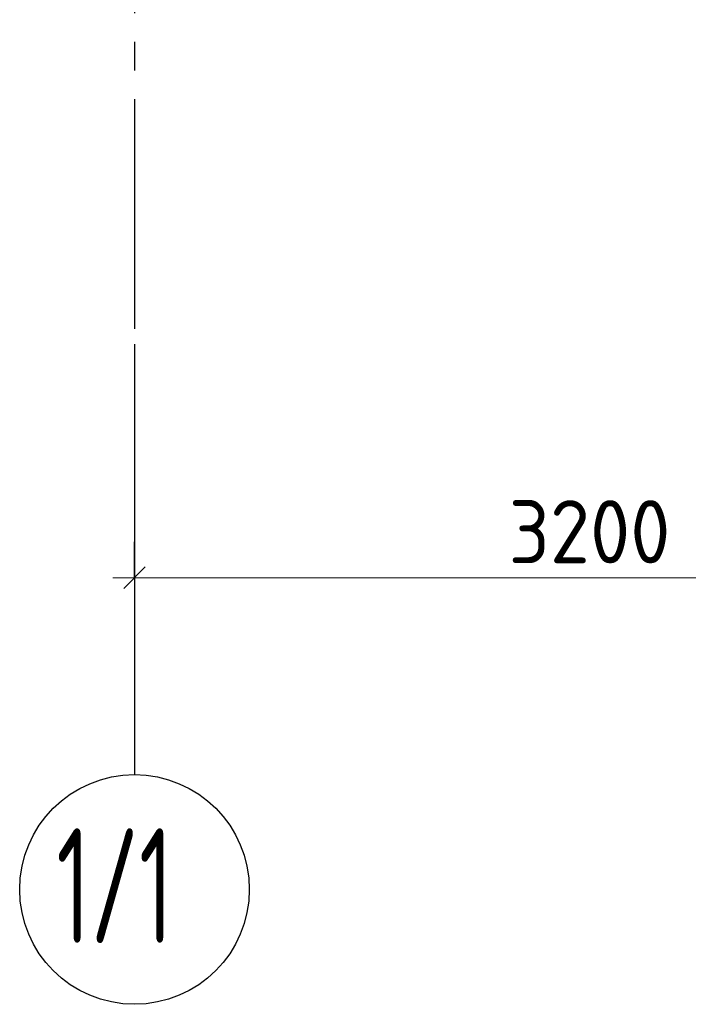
# Model space of a CAD drawing. Header units: millimetres. Extents: x 0 to 42000, y 0 to 29700.
# Tile 7 of 9: x 27336 to 29665, y 6476 to 9906. Entities that reach past the tile are written whole.
import ezdxf

# ---------------------------------------------------------------- set-up
doc = ezdxf.new("R2010")
doc.units = ezdxf.units.MM
doc.linetypes.add('______5', pattern=[1100, 800, -100, 100, -100])
doc.layers.add('Оси', color=7, linetype='______5', true_color=0x656565)
doc.layers.add('Размерная линия_ общее', color=7, linetype='Continuous', lineweight=13)
doc.styles.add('ISOCPEUR', font='txt')

msp = doc.modelspace()

# ---------------------------------------------------------------- linework, layer by layer
at = {"layer": 'Оси', "color": 8, "linetype": '______5', "lineweight": -3, "transparency": 33554687}
msp.add_line((27735.5, 26129.1), (27735.5, 8776.1), dxfattribs=at)
at = {"layer": 'Оси', "color": 7, "linetype": 'Continuous', "lineweight": 25, "transparency": 33554687}
msp.add_line((27735.5, 8776.1), (27735.5, 7276.1), dxfattribs=at)
msp.add_circle((27735.5, 6876.1), 400, dxfattribs=at)
at = {"layer": 'Размерная линия_ общее', "color": 253, "linetype": 'Continuous', "lineweight": -3, "true_color": 0xa0a0a0, "transparency": 33554687}
for q in [(27735.5, 8087.1), (27735.5, 7837.1), (27735.5, 7476.1)]:
    msp.add_line((27735.5, 7962.1), q, dxfattribs=at)
at = {"layer": 'Размерная линия_ общее', "color": 7, "linetype": 'Continuous', "lineweight": 25, "transparency": 33554687}
msp.add_line((27698, 7924.6), (27773, 7999.6), dxfattribs=at)
at = {"layer": 'Размерная линия_ общее', "color": 7, "linetype": 'Continuous', "lineweight": 13, "transparency": 33554687}
for q in [(27660.5, 7962.1), (30935.5, 7962.1)]:
    msp.add_line((27735.5, 7962.1), q, dxfattribs=at)

# ---------------------------------------------------------------- texts
at = {"layer": 'Оси', "color": 7, "linetype": 'Continuous', "lineweight": 35, "transparency": 33554687, "insert": (27463.5, 6689.4), "char_height": 400, "width": 662.046, "attachment_point": 7, "style": 'ISOCPEUR'}
msp.add_mtext('\\W0.59;1/1', dxfattribs=at)
at = {"layer": 'Размерная линия_ общее', "color": 7, "linetype": 'Continuous', "lineweight": 25, "transparency": 33554687, "insert": (29038.5, 8012.2), "char_height": 220, "width": 718.101, "attachment_point": 7, "style": 'ISOCPEUR'}
msp.add_mtext('\\W0.93;3200', dxfattribs=at)

doc.saveas('drawing.dxf')
